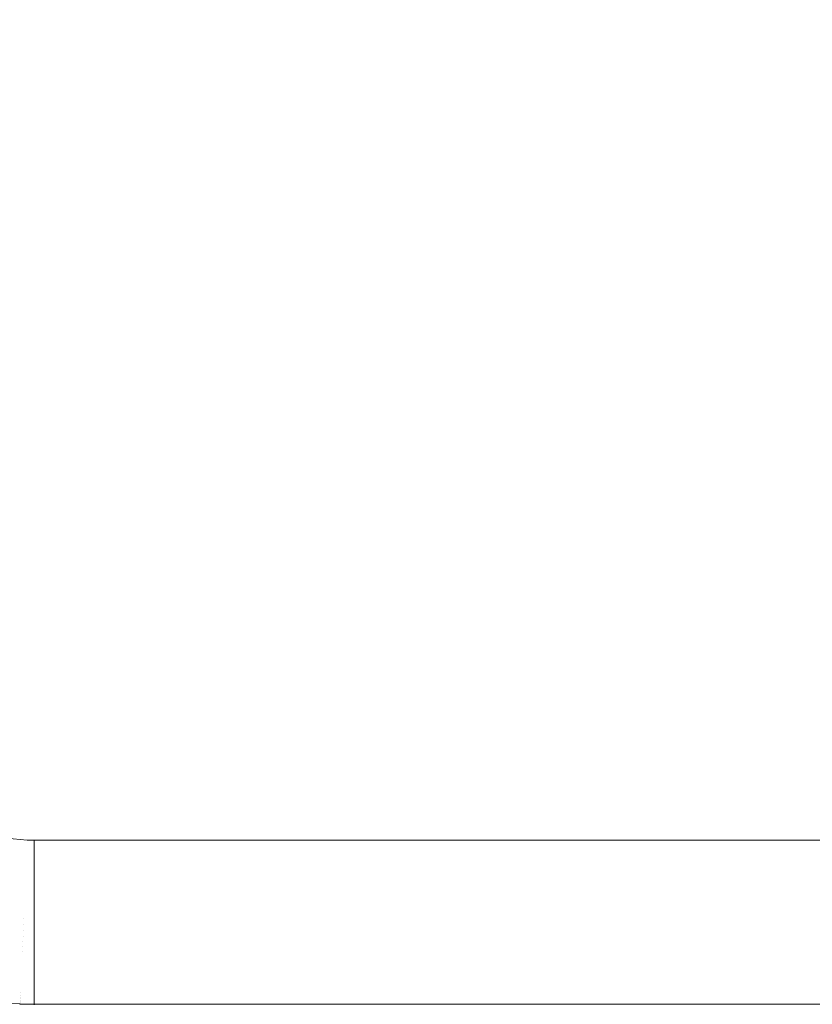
# Model space of a CAD drawing. Header units: centimetres. Extents: x -26 to 27.3, y -25.3 to -23.5.
# Tile 79 of 200: x -7.899 to -7.416, y -24.96 to -24.36. Entities that reach past the tile are written whole.
import ezdxf

# ---------------------------------------------------------------- set-up
doc = ezdxf.new("R2010")
doc.units = ezdxf.units.CM
doc.header["$LTSCALE"] = 2.54
doc.layers.add('Lucido design-1', color=7, linetype='Continuous')

# ---------------------------------------------------------------- blocks, each defined once
blk = doc.blocks.new('Gruppo-4-1')
at = {"color": 7, "linetype": 'Continuous', "lineweight": 9}
blk.add_3dface([(-25.89065, -23.55989, -349.28267), (-25.89065, -25.15989, -349.28267), (27.20935, -25.15989, -349.28267), (27.20935, -23.55989, -349.28267)], dxfattribs=at)
for points, invisible_edges in [([(-7.99065, -23.55989, -349.68267), (9.30935, -23.55989, -349.68267), (9.20935, -24.85989, -349.68267), (-7.89065, -24.85989, -349.68267)], 10), ([(-7.99065, -24.75989, -349.68267), (-7.99065, -23.55989, -349.68267), (-7.89065, -24.85989, -349.68267)], 10), ([(-7.99029, -24.76837, -349.68267), (-7.99056, -24.76413, -349.68267), (-7.99065, -24.75989, -349.68267), (-7.89065, -24.85989, -349.68267)], 12), ([(-7.89065, -24.85989, -349.68267), (-7.98921, -24.77679, -349.68267), (-7.98984, -24.77259, -349.68267), (-7.99029, -24.76837, -349.68267)], 9), ([(-7.89065, -24.85989, -349.68267), (-7.98742, -24.78509, -349.68267), (-7.9884, -24.78096, -349.68267), (-7.98921, -24.77679, -349.68267)], 9), ([(-7.98493, -24.7932, -349.68267), (-7.98626, -24.78917, -349.68267), (-7.98742, -24.78509, -349.68267), (-7.89065, -24.85989, -349.68267)], 12), ([(-7.98177, -24.80108, -349.68267), (-7.98344, -24.79717, -349.68267), (-7.98493, -24.7932, -349.68267), (-7.89065, -24.85989, -349.68267)], 12), ([(-7.97795, -24.80866, -349.68267), (-7.97994, -24.80491, -349.68267), (-7.98177, -24.80108, -349.68267), (-7.89065, -24.85989, -349.68267)], 12), ([(-7.9758, -24.81232, -349.68267), (-7.97795, -24.80866, -349.68267), (-7.89065, -24.85989, -349.68267)], 10), ([(-7.97105, -24.81935, -349.68267), (-7.9735, -24.81589, -349.68267), (-7.9758, -24.81232, -349.68267), (-7.89065, -24.85989, -349.68267)], 12), ([(-7.96571, -24.82596, -349.68267), (-7.96845, -24.82271, -349.68267), (-7.97105, -24.81935, -349.68267), (-7.89065, -24.85989, -349.68267)], 12), ([(-7.89065, -24.85989, -349.68267), (-7.96284, -24.82908, -349.68267), (-7.96571, -24.82596, -349.68267)], 9), ([(-7.95671, -24.83496, -349.68267), (-7.95984, -24.83208, -349.68267), (-7.96284, -24.82908, -349.68267), (-7.89065, -24.85989, -349.68267)], 12), ([(-7.95011, -24.84029, -349.68267), (-7.95347, -24.83769, -349.68267), (-7.95671, -24.83496, -349.68267), (-7.89065, -24.85989, -349.68267)], 12), ([(-7.89065, -24.85989, -349.68267), (-7.94308, -24.84504, -349.68267), (-7.94664, -24.84274, -349.68267), (-7.95011, -24.84029, -349.68267)], 9), ([(-7.93567, -24.84918, -349.68267), (-7.93942, -24.84719, -349.68267), (-7.94308, -24.84504, -349.68267), (-7.89065, -24.85989, -349.68267)], 12), ([(-7.89065, -24.85989, -349.68267), (-7.93184, -24.85101, -349.68267), (-7.93567, -24.84918, -349.68267)], 9), ([(-7.92396, -24.85418, -349.68267), (-7.92793, -24.85268, -349.68267), (-7.93184, -24.85101, -349.68267), (-7.89065, -24.85989, -349.68267)], 12), ([(-7.89065, -24.85989, -349.68267), (-7.91993, -24.8555, -349.68267), (-7.92396, -24.85418, -349.68267)], 9), ([(-7.91584, -24.85666, -349.68267), (-7.91993, -24.8555, -349.68267), (-7.89065, -24.85989, -349.68267)], 10), ([(-7.89065, -24.85989, -349.68267), (-7.90755, -24.85845, -349.68267), (-7.91171, -24.85764, -349.68267), (-7.91584, -24.85666, -349.68267)], 9), ([(-7.90335, -24.85908, -349.68267), (-7.90755, -24.85845, -349.68267), (-7.89065, -24.85989, -349.68267)], 10), ([(-7.89946, -24.86344, -349.68274), (-7.90385, -24.86297, -349.68274), (-7.90335, -24.85908, -349.68267), (-7.89913, -24.85953, -349.68267)], 11), ([(-7.89065, -24.85989, -349.68267), (-7.89489, -24.8598, -349.68267), (-7.89913, -24.85953, -349.68267), (-7.90335, -24.85908, -349.68267)], 8), ([(-7.89524, -24.86792, -349.683), (-7.89982, -24.86762, -349.683), (-7.89946, -24.86344, -349.68274), (-7.89506, -24.86372, -349.68274)], 15), ([(-7.89506, -24.86372, -349.68274), (-7.89946, -24.86344, -349.68274), (-7.89913, -24.85953, -349.68267), (-7.89489, -24.8598, -349.68267)], 11), ([(-7.89065, -24.86425, -349.68277), (-7.89065, -24.86801, -349.683), (-7.89524, -24.86792, -349.683), (-7.89506, -24.86372, -349.68274)], 14), ([(-7.89065, -24.86381, -349.68274), (-7.89506, -24.86372, -349.68274), (-7.89489, -24.8598, -349.68267), (-7.89065, -24.85989, -349.68267)], 3), ([(-7.89506, -24.86372, -349.68274), (-7.89065, -24.86381, -349.68274), (-7.89065, -24.86425, -349.68277)], 9), ([(-7.89065, -24.86381, -349.68274), (-7.89065, -24.85989, -349.68267), (9.20935, -24.85989, -349.68267), (9.20935, -24.86381, -349.68274)], 8), ([(9.20935, -24.86381, -349.68274), (9.20935, -24.86425, -349.68277), (-7.89065, -24.86425, -349.68277), (-7.89065, -24.86381, -349.68274)], 10), ([(-7.89541, -24.8721, -349.68343), (-7.90017, -24.8718, -349.68343), (-7.89982, -24.86762, -349.683), (-7.89524, -24.86792, -349.683)], 15), ([(-7.89065, -24.8686, -349.68306), (-7.89065, -24.8722, -349.68343), (-7.89541, -24.8721, -349.68343), (-7.89524, -24.86792, -349.683)], 14), ([(-7.89524, -24.86792, -349.683), (-7.89065, -24.86801, -349.683), (-7.89065, -24.8686, -349.68306)], 9), ([(-7.89065, -24.86801, -349.683), (-7.89065, -24.86425, -349.68277), (9.20935, -24.86425, -349.68277), (9.20935, -24.86801, -349.683)], 10), ([(9.20935, -24.86801, -349.683), (9.20935, -24.8686, -349.68306), (-7.89065, -24.8686, -349.68306), (-7.89065, -24.86801, -349.683)], 10), ([(-7.89065, -24.8722, -349.68343), (-7.89065, -24.8686, -349.68306), (9.20935, -24.8686, -349.68306), (9.20935, -24.8722, -349.68343)], 10), ([(-7.89577, -24.88038, -349.68481), (-7.90087, -24.88006, -349.68481), (-7.90052, -24.87594, -349.68403), (-7.89559, -24.87626, -349.68403)], 15), ([(-7.89559, -24.87626, -349.68403), (-7.90052, -24.87594, -349.68403), (-7.90017, -24.8718, -349.68343), (-7.89541, -24.8721, -349.68343)], 15), ([(-7.89065, -24.87294, -349.68353), (-7.89065, -24.87636, -349.68403), (-7.89559, -24.87626, -349.68403), (-7.89541, -24.8721, -349.68343)], 14), ([(-7.89541, -24.8721, -349.68343), (-7.89065, -24.8722, -349.68343), (-7.89065, -24.87294, -349.68353)], 9), ([(9.20935, -24.8722, -349.68343), (9.20935, -24.87294, -349.68353), (-7.89065, -24.87294, -349.68353), (-7.89065, -24.8722, -349.68343)], 10), ([(-7.89065, -24.87636, -349.68403), (-7.89065, -24.87294, -349.68353), (9.20935, -24.87294, -349.68353), (9.20935, -24.87636, -349.68403)], 10), ([(-7.89594, -24.88447, -349.68576), (-7.90122, -24.88413, -349.68576), (-7.90087, -24.88006, -349.68481), (-7.89577, -24.88038, -349.68481)], 15), ([(-7.89065, -24.88153, -349.68505), (-7.89065, -24.88458, -349.68576), (-7.89594, -24.88447, -349.68576), (-7.89577, -24.88038, -349.68481)], 14), ([(-7.89065, -24.87725, -349.6842), (-7.89065, -24.88049, -349.68481), (-7.89577, -24.88038, -349.68481), (-7.89559, -24.87626, -349.68403)], 14), ([(-7.89577, -24.88038, -349.68481), (-7.89065, -24.88049, -349.68481), (-7.89065, -24.88153, -349.68505)], 9), ([(-7.89559, -24.87626, -349.68403), (-7.89065, -24.87636, -349.68403), (-7.89065, -24.87725, -349.6842)], 9), ([(9.20935, -24.87636, -349.68403), (9.20935, -24.87725, -349.6842), (-7.89065, -24.87725, -349.6842), (-7.89065, -24.87636, -349.68403)], 10), ([(-7.89065, -24.88049, -349.68481), (-7.89065, -24.87725, -349.6842), (9.20935, -24.87725, -349.6842), (9.20935, -24.88049, -349.68481)], 10), ([(9.20935, -24.88049, -349.68481), (9.20935, -24.88153, -349.68505), (-7.89065, -24.88153, -349.68505), (-7.89065, -24.88049, -349.68481)], 10), ([(-7.89065, -24.88458, -349.68576), (-7.89065, -24.88153, -349.68505), (9.20935, -24.88153, -349.68505), (9.20935, -24.88458, -349.68576)], 10), ([(-7.89611, -24.8885, -349.68688), (-7.90156, -24.88815, -349.68688), (-7.90122, -24.88413, -349.68576), (-7.89594, -24.88447, -349.68576)], 15), ([(-7.89065, -24.88577, -349.68609), (-7.89065, -24.88862, -349.68688), (-7.89611, -24.8885, -349.68688), (-7.89594, -24.88447, -349.68576)], 14), ([(-7.89594, -24.88447, -349.68576), (-7.89065, -24.88458, -349.68576), (-7.89065, -24.88577, -349.68609)], 9), ([(9.20935, -24.88458, -349.68576), (9.20935, -24.88577, -349.68609), (-7.89065, -24.88577, -349.68609), (-7.89065, -24.88458, -349.68576)], 10), ([(-7.89065, -24.88862, -349.68688), (-7.89065, -24.88577, -349.68609), (9.20935, -24.88577, -349.68609), (9.20935, -24.88862, -349.68688)], 10), ([(-7.89645, -24.89641, -349.68962), (-7.90224, -24.89604, -349.68962), (-7.9019, -24.89213, -349.68817), (-7.89628, -24.89249, -349.68817)], 15), ([(-7.89628, -24.89249, -349.68817), (-7.9019, -24.89213, -349.68817), (-7.90156, -24.88815, -349.68688), (-7.89611, -24.8885, -349.68688)], 15), ([(-7.89065, -24.89408, -349.68872), (-7.89065, -24.89653, -349.68962), (-7.89645, -24.89641, -349.68962), (-7.89628, -24.89249, -349.68817)], 14), ([(-7.89065, -24.88995, -349.68731), (-7.89065, -24.8926, -349.68817), (-7.89628, -24.89249, -349.68817), (-7.89611, -24.8885, -349.68688)], 14), ([(-7.89628, -24.89249, -349.68817), (-7.89065, -24.8926, -349.68817), (-7.89065, -24.89408, -349.68872)], 9), ([(-7.89611, -24.8885, -349.68688), (-7.89065, -24.88862, -349.68688), (-7.89065, -24.88995, -349.68731)], 9), ([(9.20935, -24.88862, -349.68688), (9.20935, -24.88995, -349.68731), (-7.89065, -24.88995, -349.68731), (-7.89065, -24.88862, -349.68688)], 10), ([(-7.89065, -24.8926, -349.68817), (-7.89065, -24.88995, -349.68731), (9.20935, -24.88995, -349.68731), (9.20935, -24.8926, -349.68817)], 10), ([(9.20935, -24.8926, -349.68817), (9.20935, -24.89408, -349.68872), (-7.89065, -24.89408, -349.68872), (-7.89065, -24.8926, -349.68817)], 10), ([(-7.89677, -24.90404, -349.69301), (-7.90288, -24.90365, -349.69301), (-7.90256, -24.89988, -349.69123), (-7.89661, -24.90026, -349.69123)], 15), ([(-7.89661, -24.90026, -349.69123), (-7.90256, -24.89988, -349.69123), (-7.90224, -24.89604, -349.68962), (-7.89645, -24.89641, -349.68962)], 15), ([(-7.89065, -24.89815, -349.6903), (-7.89065, -24.90039, -349.69123), (-7.89661, -24.90026, -349.69123), (-7.89645, -24.89641, -349.68962)], 14), ([(-7.89645, -24.89641, -349.68962), (-7.89065, -24.89653, -349.68962), (-7.89065, -24.89815, -349.6903)], 9), ([(-7.89065, -24.89653, -349.68962), (-7.89065, -24.89408, -349.68872), (9.20935, -24.89408, -349.68872), (9.20935, -24.89653, -349.68962)], 10), ([(9.20935, -24.89653, -349.68962), (9.20935, -24.89815, -349.6903), (-7.89065, -24.89815, -349.6903), (-7.89065, -24.89653, -349.68962)], 10), ([(-7.89065, -24.90039, -349.69123), (-7.89065, -24.89815, -349.6903), (9.20935, -24.89815, -349.6903), (9.20935, -24.90039, -349.69123)], 10), ([(-7.89693, -24.90774, -349.69493), (-7.9032, -24.90734, -349.69493), (-7.90288, -24.90365, -349.69301), (-7.89677, -24.90404, -349.69301)], 15), ([(-7.89693, -24.90774, -349.69493), (-7.89677, -24.90404, -349.69301), (-7.89065, -24.90417, -349.69301), (-7.89065, -24.90605, -349.69398)], 11), ([(-7.89065, -24.90214, -349.69206), (-7.89065, -24.90417, -349.69301), (-7.89677, -24.90404, -349.69301), (-7.89661, -24.90026, -349.69123)], 14), ([(-7.89661, -24.90026, -349.69123), (-7.89065, -24.90039, -349.69123), (-7.89065, -24.90214, -349.69206)], 9), ([(9.20935, -24.90039, -349.69123), (9.20935, -24.90214, -349.69206), (-7.89065, -24.90214, -349.69206), (-7.89065, -24.90039, -349.69123)], 10), ([(-7.89065, -24.90417, -349.69301), (-7.89065, -24.90214, -349.69206), (9.20935, -24.90214, -349.69206), (9.20935, -24.90417, -349.69301)], 10), ([(9.20935, -24.90417, -349.69301), (9.20935, -24.90605, -349.69398), (-7.89065, -24.90605, -349.69398), (-7.89065, -24.90417, -349.69301)], 10), ([(-7.89723, -24.91487, -349.69923), (-7.9038, -24.91445, -349.69923), (-7.9035, -24.91094, -349.69701), (-7.89708, -24.91135, -349.69701)], 15), ([(-7.89708, -24.91135, -349.69701), (-7.9035, -24.91094, -349.69701), (-7.9032, -24.90734, -349.69493), (-7.89693, -24.90774, -349.69493)], 15), ([(-7.89723, -24.91487, -349.69923), (-7.89708, -24.91135, -349.69701), (-7.89065, -24.91149, -349.69701), (-7.89065, -24.91361, -349.69835)], 11), ([(-7.89708, -24.91135, -349.69701), (-7.89693, -24.90774, -349.69493), (-7.89065, -24.90787, -349.69493), (-7.89065, -24.90988, -349.69608)], 11), ([(-7.89065, -24.90988, -349.69608), (-7.89065, -24.91149, -349.69701), (-7.89708, -24.91135, -349.69701)], 10), ([(-7.89065, -24.90605, -349.69398), (-7.89065, -24.90787, -349.69493), (-7.89693, -24.90774, -349.69493)], 10), ([(-7.89065, -24.90787, -349.69493), (-7.89065, -24.90605, -349.69398), (9.20935, -24.90605, -349.69398), (9.20935, -24.90787, -349.69493)], 10), ([(9.20935, -24.90787, -349.69493), (9.20935, -24.90988, -349.69608), (-7.89065, -24.90988, -349.69608), (-7.89065, -24.90787, -349.69493)], 10), ([(-7.89065, -24.91149, -349.69701), (-7.89065, -24.90988, -349.69608), (9.20935, -24.90988, -349.69608), (9.20935, -24.91149, -349.69701)], 10), ([(9.20935, -24.91149, -349.69701), (9.20935, -24.91361, -349.69835), (-7.89065, -24.91361, -349.69835), (-7.89065, -24.91149, -349.69701)], 10), ([(-7.89752, -24.92161, -349.7041), (-7.90437, -24.92117, -349.7041), (-7.90409, -24.91786, -349.7016), (-7.89738, -24.91829, -349.7016)], 15), ([(-7.89738, -24.91829, -349.7016), (-7.90409, -24.91786, -349.7016), (-7.9038, -24.91445, -349.69923), (-7.89723, -24.91487, -349.69923)], 15), ([(-7.89738, -24.91829, -349.7016), (-7.89723, -24.91487, -349.69923), (-7.89065, -24.91501, -349.69923), (-7.89065, -24.91723, -349.70077)], 11), ([(-7.89065, -24.91723, -349.70077), (-7.89065, -24.91844, -349.7016), (-7.89738, -24.91829, -349.7016)], 10), ([(-7.89065, -24.91361, -349.69835), (-7.89065, -24.91501, -349.69923), (-7.89723, -24.91487, -349.69923)], 10), ([(-7.89065, -24.91501, -349.69923), (-7.89065, -24.91361, -349.69835), (9.20935, -24.91361, -349.69835), (9.20935, -24.91501, -349.69923)], 10), ([(9.20935, -24.91501, -349.69923), (9.20935, -24.91723, -349.70077), (-7.89065, -24.91723, -349.70077), (-7.89065, -24.91501, -349.69923)], 10), ([(-7.89065, -24.91844, -349.7016), (-7.89065, -24.91723, -349.70077), (9.20935, -24.91723, -349.70077), (9.20935, -24.91844, -349.7016)], 10), ([(-7.89765, -24.92482, -349.70674), (-7.90465, -24.92437, -349.70674), (-7.90437, -24.92117, -349.7041), (-7.89752, -24.92161, -349.7041)], 15), ([(-7.89765, -24.92482, -349.70674), (-7.89752, -24.92161, -349.7041), (-7.89065, -24.92176, -349.7041), (-7.89065, -24.92416, -349.70607)], 11), ([(-7.89752, -24.92161, -349.7041), (-7.89738, -24.91829, -349.7016), (-7.89065, -24.91844, -349.7016), (-7.89065, -24.92075, -349.70335)], 11), ([(-7.89065, -24.92075, -349.70335), (-7.89065, -24.92176, -349.7041), (-7.89752, -24.92161, -349.7041)], 10), ([(9.20935, -24.91844, -349.7016), (9.20935, -24.92075, -349.70335), (-7.89065, -24.92075, -349.70335), (-7.89065, -24.91844, -349.7016)], 10), ([(-7.89065, -24.92176, -349.7041), (-7.89065, -24.92075, -349.70335), (9.20935, -24.92075, -349.70335), (9.20935, -24.92176, -349.7041)], 10), ([(9.20935, -24.92176, -349.7041), (9.20935, -24.92416, -349.70607), (-7.89065, -24.92416, -349.70607), (-7.89065, -24.92176, -349.7041)], 10), ([(-7.89801, -24.93331, -349.71495), (-7.90537, -24.93284, -349.71495), (-7.90512, -24.92998, -349.71196), (-7.89789, -24.93044, -349.71196)], 15), ([(-7.89789, -24.93044, -349.71196), (-7.90512, -24.92998, -349.71196), (-7.90491, -24.92746, -349.70951), (-7.89778, -24.92791, -349.70951)], 15), ([(-7.89778, -24.92791, -349.70951), (-7.90491, -24.92746, -349.70951), (-7.90465, -24.92437, -349.70674), (-7.89765, -24.92482, -349.70674)], 15), ([(-7.89065, -24.9306, -349.71196), (-7.89789, -24.93044, -349.71196), (-7.89778, -24.92791, -349.70951), (-7.89065, -24.92806, -349.70951)], 7), ([(-7.89778, -24.92791, -349.70951), (-7.89765, -24.92482, -349.70674), (-7.89065, -24.92497, -349.70674), (-7.89065, -24.92744, -349.70895)], 11), ([(-7.89065, -24.92744, -349.70895), (-7.89065, -24.92806, -349.70951), (-7.89778, -24.92791, -349.70951)], 10), ([(-7.89065, -24.92416, -349.70607), (-7.89065, -24.92497, -349.70674), (-7.89765, -24.92482, -349.70674)], 10), ([(-7.89065, -24.92497, -349.70674), (-7.89065, -24.92416, -349.70607), (9.20935, -24.92416, -349.70607), (9.20935, -24.92497, -349.70674)], 10), ([(9.20935, -24.92497, -349.70674), (9.20935, -24.92744, -349.70895), (-7.89065, -24.92744, -349.70895), (-7.89065, -24.92497, -349.70674)], 10), ([(-7.89065, -24.92806, -349.70951), (-7.89065, -24.92744, -349.70895), (9.20935, -24.92744, -349.70895), (9.20935, -24.92806, -349.70951)], 10), ([(9.20935, -24.92806, -349.70951), (9.20935, -24.9306, -349.71196), (-7.89065, -24.9306, -349.71196), (-7.89065, -24.92806, -349.70951)], 10), ([(-7.89824, -24.93865, -349.72126), (-7.90582, -24.93817, -349.72126), (-7.9056, -24.93557, -349.71805), (-7.89813, -24.93605, -349.71805)], 15), ([(-7.89813, -24.93605, -349.71805), (-7.9056, -24.93557, -349.71805), (-7.90537, -24.93284, -349.71495), (-7.89801, -24.93331, -349.71495)], 15), ([(-7.89065, -24.93361, -349.71511), (-7.89065, -24.93621, -349.71805), (-7.89813, -24.93605, -349.71805), (-7.89801, -24.93331, -349.71495)], 14), ([(-7.89065, -24.93347, -349.71495), (-7.89801, -24.93331, -349.71495), (-7.89789, -24.93044, -349.71196), (-7.89065, -24.9306, -349.71196)], 7), ([(-7.89801, -24.93331, -349.71495), (-7.89065, -24.93347, -349.71495), (-7.89065, -24.93361, -349.71511)], 9), ([(-7.89065, -24.93347, -349.71495), (-7.89065, -24.9306, -349.71196), (9.20935, -24.9306, -349.71196), (9.20935, -24.93347, -349.71495)], 10), ([(9.20935, -24.93347, -349.71495), (9.20935, -24.93361, -349.71511), (-7.89065, -24.93361, -349.71511), (-7.89065, -24.93347, -349.71495)], 10), ([(-7.89065, -24.93621, -349.71805), (-7.89065, -24.93361, -349.71511), (9.20935, -24.93361, -349.71511), (9.20935, -24.93621, -349.71805)], 10), ([(-7.89844, -24.94345, -349.72799), (-7.90623, -24.94295, -349.72799), (-7.90603, -24.94063, -349.72458), (-7.89835, -24.94112, -349.72458)], 15), ([(-7.89835, -24.94112, -349.72458), (-7.90603, -24.94063, -349.72458), (-7.90582, -24.93817, -349.72126), (-7.89824, -24.93865, -349.72126)], 15), ([(-7.89065, -24.94179, -349.72532), (-7.89065, -24.94362, -349.72799), (-7.89844, -24.94345, -349.72799), (-7.89835, -24.94112, -349.72458)], 14), ([(-7.89065, -24.93921, -349.7218), (-7.89065, -24.94129, -349.72458), (-7.89835, -24.94112, -349.72458), (-7.89824, -24.93865, -349.72126)], 14), ([(-7.89835, -24.94112, -349.72458), (-7.89065, -24.94129, -349.72458), (-7.89065, -24.94179, -349.72532)], 9), ([(-7.89065, -24.93649, -349.71839), (-7.89065, -24.93882, -349.72126), (-7.89824, -24.93865, -349.72126), (-7.89813, -24.93605, -349.71805)], 14), ([(-7.89824, -24.93865, -349.72126), (-7.89065, -24.93882, -349.72126), (-7.89065, -24.93921, -349.7218)], 9), ([(-7.89813, -24.93605, -349.71805), (-7.89065, -24.93621, -349.71805), (-7.89065, -24.93649, -349.71839)], 9), ([(9.20935, -24.93621, -349.71805), (9.20935, -24.93649, -349.71839), (-7.89065, -24.93649, -349.71839), (-7.89065, -24.93621, -349.71805)], 10), ([(-7.89065, -24.93882, -349.72126), (-7.89065, -24.93649, -349.71839), (9.20935, -24.93649, -349.71839), (9.20935, -24.93882, -349.72126)], 10), ([(9.20935, -24.93882, -349.72126), (9.20935, -24.93921, -349.7218), (-7.89065, -24.93921, -349.7218), (-7.89065, -24.93882, -349.72126)], 10), ([(-7.89065, -24.94129, -349.72458), (-7.89065, -24.93921, -349.7218), (9.20935, -24.93921, -349.7218), (9.20935, -24.94129, -349.72458)], 10), ([(9.20935, -24.94129, -349.72458), (9.20935, -24.94179, -349.72532), (-7.89065, -24.94179, -349.72532), (-7.89065, -24.94129, -349.72458)], 10), ([(-7.89065, -24.94362, -349.72799), (-7.89065, -24.94179, -349.72532), (9.20935, -24.94179, -349.72532), (9.20935, -24.94362, -349.72799)], 10), ([(-7.8987, -24.94955, -349.73874), (-7.90675, -24.94904, -349.73874), (-7.90659, -24.94716, -349.73508), (-7.89862, -24.94767, -349.73508)], 15), ([(-7.89862, -24.94767, -349.73508), (-7.90659, -24.94716, -349.73508), (-7.90641, -24.94513, -349.73149), (-7.89854, -24.94563, -349.73149)], 15), ([(-7.89854, -24.94563, -349.73149), (-7.90641, -24.94513, -349.73149), (-7.90623, -24.94295, -349.72799), (-7.89844, -24.94345, -349.72799)], 15), ([(-7.89065, -24.94857, -349.7365), (-7.89065, -24.94972, -349.73874), (-7.8987, -24.94955, -349.73874), (-7.89862, -24.94767, -349.73508)], 14), ([(-7.89065, -24.94647, -349.73268), (-7.89065, -24.94784, -349.73508), (-7.89862, -24.94767, -349.73508), (-7.89854, -24.94563, -349.73149)], 14), ([(-7.89862, -24.94767, -349.73508), (-7.89065, -24.94784, -349.73508), (-7.89065, -24.94857, -349.7365)], 9), ([(-7.89065, -24.94421, -349.72895), (-7.89065, -24.9458, -349.73149), (-7.89854, -24.94563, -349.73149), (-7.89844, -24.94345, -349.72799)], 14), ([(-7.89854, -24.94563, -349.73149), (-7.89065, -24.9458, -349.73149), (-7.89065, -24.94647, -349.73268)], 9), ([(-7.89844, -24.94345, -349.72799), (-7.89065, -24.94362, -349.72799), (-7.89065, -24.94421, -349.72895)], 9), ([(9.20935, -24.94362, -349.72799), (9.20935, -24.94421, -349.72895), (-7.89065, -24.94421, -349.72895), (-7.89065, -24.94362, -349.72799)], 10), ([(-7.89065, -24.9458, -349.73149), (-7.89065, -24.94421, -349.72895), (9.20935, -24.94421, -349.72895), (9.20935, -24.9458, -349.73149)], 10), ([(9.20935, -24.9458, -349.73149), (9.20935, -24.94647, -349.73268), (-7.89065, -24.94647, -349.73268), (-7.89065, -24.9458, -349.73149)], 10), ([(-7.89065, -24.94784, -349.73508), (-7.89065, -24.94647, -349.73268), (9.20935, -24.94647, -349.73268), (9.20935, -24.94784, -349.73508)], 10), ([(9.20935, -24.94784, -349.73508), (9.20935, -24.94857, -349.7365), (-7.89065, -24.94857, -349.7365), (-7.89065, -24.94784, -349.73508)], 10), ([(-7.89896, -24.95553, -349.75404), (-7.90725, -24.955, -349.75404), (-7.90715, -24.95375, -349.75013), (-7.8989, -24.95427, -349.75013)], 15), ([(-7.8989, -24.95427, -349.75013), (-7.90715, -24.95375, -349.75013), (-7.90703, -24.95233, -349.74627), (-7.89884, -24.95286, -349.74627)], 15), ([(-7.89884, -24.95286, -349.74627), (-7.90703, -24.95233, -349.74627), (-7.90689, -24.95076, -349.74247), (-7.89878, -24.95128, -349.74247)], 15), ([(-7.89878, -24.95128, -349.74247), (-7.90689, -24.95076, -349.74247), (-7.90675, -24.94904, -349.73874), (-7.8987, -24.94955, -349.73874)], 15), ([(-7.8989, -24.95427, -349.75013), (-7.89884, -24.95286, -349.74627), (-7.89065, -24.95303, -349.74627), (-7.89065, -24.95384, -349.74847)], 11), ([(-7.89065, -24.95384, -349.74847), (-7.89065, -24.95445, -349.75013), (-7.8989, -24.95427, -349.75013)], 10), ([(-7.89884, -24.95286, -349.74627), (-7.89878, -24.95128, -349.74247), (-7.89065, -24.95145, -349.74247), (-7.89065, -24.95226, -349.74441)], 11), ([(-7.89065, -24.95226, -349.74441), (-7.89065, -24.95303, -349.74627), (-7.89884, -24.95286, -349.74627)], 10), ([(-7.89065, -24.9505, -349.74041), (-7.89065, -24.95145, -349.74247), (-7.89878, -24.95128, -349.74247), (-7.8987, -24.94955, -349.73874)], 14), ([(-7.8987, -24.94955, -349.73874), (-7.89065, -24.94972, -349.73874), (-7.89065, -24.9505, -349.74041)], 9), ([(-7.89065, -24.94972, -349.73874), (-7.89065, -24.94857, -349.7365), (9.20935, -24.94857, -349.7365), (9.20935, -24.94972, -349.73874)], 10), ([(9.20935, -24.94972, -349.73874), (9.20935, -24.9505, -349.74041), (-7.89065, -24.9505, -349.74041), (-7.89065, -24.94972, -349.73874)], 10), ([(-7.89065, -24.95145, -349.74247), (-7.89065, -24.9505, -349.74041), (9.20935, -24.9505, -349.74041), (9.20935, -24.95145, -349.74247)], 10), ([(9.20935, -24.95145, -349.74247), (9.20935, -24.95226, -349.74441), (-7.89065, -24.95226, -349.74441), (-7.89065, -24.95145, -349.74247)], 10), ([(-7.89065, -24.95303, -349.74627), (-7.89065, -24.95226, -349.74441), (9.20935, -24.95226, -349.74441), (9.20935, -24.95303, -349.74627)], 10), ([(9.20935, -24.95303, -349.74627), (9.20935, -24.95384, -349.74847), (-7.89065, -24.95384, -349.74847), (-7.89065, -24.95303, -349.74627)], 10), ([(-7.89065, -24.95445, -349.75013), (-7.89065, -24.95384, -349.74847), (9.20935, -24.95384, -349.74847), (9.20935, -24.95445, -349.75013)], 10), ([(-7.89918, -24.96068, -349.99659), (-7.90769, -24.96014, -349.99659), (-7.90765, -24.95966, -349.99261), (-7.89916, -24.9602, -349.99261)], 15), ([(-7.89916, -24.9602, -349.99261), (-7.90765, -24.95966, -349.99261), (-7.90762, -24.95934, -349.98863), (-7.89914, -24.95989, -349.98863)], 15), ([(-7.89914, -24.95989, -349.98863), (-7.90762, -24.95934, -349.98863), (-7.90761, -24.95919, -349.98464), (-7.89914, -24.95973, -349.98464)], 15), ([(-7.89914, -24.95971, -349.78212), (-7.90761, -24.95917, -349.78212), (-7.9076, -24.95907, -349.77819), (-7.89913, -24.95961, -349.77819)], 15), ([(-7.89914, -24.95973, -349.98464), (-7.90761, -24.95919, -349.98464), (-7.90761, -24.95917, -349.98267), (-7.89937, -24.95969, -349.98267)], 11), ([(-7.90761, -24.95917, -349.78267), (-7.89937, -24.95969, -349.78267), (-7.89937, -24.95969, -349.98267), (-7.90761, -24.95917, -349.98267)], 10), ([(-7.89937, -24.95969, -349.78267), (-7.90761, -24.95917, -349.78267), (-7.90761, -24.95917, -349.78212), (-7.89914, -24.95971, -349.78212)], 14), ([(-7.89913, -24.95961, -349.77819), (-7.9076, -24.95907, -349.77819), (-7.90758, -24.9588, -349.77412), (-7.89912, -24.95934, -349.77412)], 15), ([(-7.89912, -24.95934, -349.77412), (-7.90758, -24.9588, -349.77412), (-7.90754, -24.95837, -349.77005), (-7.8991, -24.95891, -349.77005)], 15), ([(-7.8991, -24.95891, -349.77005), (-7.90754, -24.95837, -349.77005), (-7.90749, -24.95777, -349.76601), (-7.89908, -24.95831, -349.76601)], 15), ([(-7.89908, -24.95831, -349.76601), (-7.90749, -24.95777, -349.76601), (-7.90742, -24.95701, -349.76198), (-7.89904, -24.95755, -349.76198)], 15), ([(-7.89904, -24.95755, -349.76198), (-7.90742, -24.95701, -349.76198), (-7.90735, -24.95609, -349.75799), (-7.899, -24.95662, -349.75799)], 15), ([(-7.899, -24.95662, -349.75799), (-7.90735, -24.95609, -349.75799), (-7.90725, -24.955, -349.75404), (-7.89896, -24.95553, -349.75404)], 15), ([(-7.89937, -24.95969, -349.98267), (-7.89914, -24.95971, -349.98267), (-7.89914, -24.95973, -349.98464)], 10), ([(-7.89914, -24.95971, -349.98267), (-7.89937, -24.95969, -349.98267), (-7.89937, -24.95969, -349.78267), (-7.89914, -24.95971, -349.78267)], 10), ([(-7.89914, -24.95971, -349.78212), (-7.89914, -24.95971, -349.78267), (-7.89937, -24.95969, -349.78267)], 9), ([(-7.89916, -24.9602, -349.99261), (-7.89914, -24.95989, -349.98863), (-7.89065, -24.96007, -349.98863), (-7.89065, -24.96029, -349.99138)], 11), ([(-7.89065, -24.95979, -349.7783), (-7.89065, -24.95989, -349.78212), (-7.89914, -24.95971, -349.78212), (-7.89913, -24.95961, -349.77819)], 14), ([(-7.89065, -24.95991, -349.98464), (-7.89914, -24.95973, -349.98464), (-7.89914, -24.95971, -349.98267), (-7.89065, -24.95989, -349.98267)], 3), ([(-7.89914, -24.95971, -349.78267), (-7.89065, -24.95989, -349.78267), (-7.89065, -24.95989, -349.98267), (-7.89914, -24.95971, -349.98267)], 8), ([(-7.89065, -24.95989, -349.78267), (-7.89914, -24.95971, -349.78267), (-7.89914, -24.95971, -349.78212), (-7.89065, -24.95989, -349.78212)], 6), ([(-7.89914, -24.95989, -349.98863), (-7.89914, -24.95973, -349.98464), (-7.89065, -24.95991, -349.98464), (-7.89065, -24.96, -349.98703)], 11), ([(-7.89065, -24.96, -349.98703), (-7.89065, -24.96007, -349.98863), (-7.89914, -24.95989, -349.98863)], 10), ([(-7.89065, -24.95979, -349.77819), (-7.89913, -24.95961, -349.77819), (-7.89912, -24.95934, -349.77412), (-7.89065, -24.95952, -349.77412)], 7), ([(-7.89913, -24.95961, -349.77819), (-7.89065, -24.95979, -349.77819), (-7.89065, -24.95979, -349.7783)], 9), ([(-7.89912, -24.95934, -349.77412), (-7.8991, -24.95891, -349.77005), (-7.89065, -24.95909, -349.77005), (-7.89065, -24.9595, -349.77395)], 11), ([(-7.89065, -24.9595, -349.77395), (-7.89065, -24.95952, -349.77412), (-7.89912, -24.95934, -349.77412)], 10), ([(-7.8991, -24.95891, -349.77005), (-7.89908, -24.95831, -349.76601), (-7.89065, -24.95849, -349.76601), (-7.89065, -24.95902, -349.76962)], 11), ([(-7.89065, -24.95902, -349.76962), (-7.89065, -24.95909, -349.77005), (-7.8991, -24.95891, -349.77005)], 10), ([(-7.89908, -24.95831, -349.76601), (-7.89904, -24.95755, -349.76198), (-7.89065, -24.95773, -349.76198), (-7.89065, -24.95836, -349.7653)], 11), ([(-7.89065, -24.95836, -349.7653), (-7.89065, -24.95849, -349.76601), (-7.89908, -24.95831, -349.76601)], 10), ([(-7.89904, -24.95755, -349.76198), (-7.899, -24.95662, -349.75799), (-7.89065, -24.9568, -349.75799), (-7.89065, -24.9575, -349.76103)], 11), ([(-7.89065, -24.9575, -349.76103), (-7.89065, -24.95773, -349.76198), (-7.89904, -24.95755, -349.76198)], 10), ([(-7.899, -24.95662, -349.75799), (-7.89896, -24.95553, -349.75404), (-7.89065, -24.9557, -349.75404), (-7.89065, -24.95646, -349.75679)], 11), ([(-7.89065, -24.95646, -349.75679), (-7.89065, -24.9568, -349.75799), (-7.899, -24.95662, -349.75799)], 10), ([(-7.89896, -24.95553, -349.75404), (-7.8989, -24.95427, -349.75013), (-7.89065, -24.95445, -349.75013), (-7.89065, -24.95524, -349.7526)], 11), ([(-7.89065, -24.95524, -349.7526), (-7.89065, -24.9557, -349.75404), (-7.89896, -24.95553, -349.75404)], 10), ([(9.20935, -24.95445, -349.75013), (9.20935, -24.95524, -349.7526), (-7.89065, -24.95524, -349.7526), (-7.89065, -24.95445, -349.75013)], 10), ([(-7.89065, -24.9557, -349.75404), (-7.89065, -24.95524, -349.7526), (9.20935, -24.95524, -349.7526), (9.20935, -24.9557, -349.75404)], 10), ([(9.20935, -24.9557, -349.75404), (9.20935, -24.95646, -349.75679), (-7.89065, -24.95646, -349.75679), (-7.89065, -24.9557, -349.75404)], 10), ([(-7.89065, -24.9568, -349.75799), (-7.89065, -24.95646, -349.75679), (9.20935, -24.95646, -349.75679), (9.20935, -24.9568, -349.75799)], 10), ([(9.20935, -24.9568, -349.75799), (9.20935, -24.9575, -349.76103), (-7.89065, -24.9575, -349.76103), (-7.89065, -24.9568, -349.75799)], 10), ([(-7.89065, -24.95773, -349.76198), (-7.89065, -24.9575, -349.76103), (9.20935, -24.9575, -349.76103), (9.20935, -24.95773, -349.76198)], 10), ([(9.20935, -24.95773, -349.76198), (9.20935, -24.95836, -349.7653), (-7.89065, -24.95836, -349.7653), (-7.89065, -24.95773, -349.76198)], 10), ([(-7.89065, -24.95849, -349.76601), (-7.89065, -24.95836, -349.7653), (9.20935, -24.95836, -349.7653), (9.20935, -24.95849, -349.76601)], 10), ([(9.20935, -24.95849, -349.76601), (9.20935, -24.95902, -349.76962), (-7.89065, -24.95902, -349.76962), (-7.89065, -24.95849, -349.76601)], 10), ([(-7.89065, -24.95909, -349.77005), (-7.89065, -24.95902, -349.76962), (9.20935, -24.95902, -349.76962), (9.20935, -24.95909, -349.77005)], 10), ([(9.20935, -24.95909, -349.77005), (9.20935, -24.9595, -349.77395), (-7.89065, -24.9595, -349.77395), (-7.89065, -24.95909, -349.77005)], 10), ([(-7.89065, -24.95952, -349.77412), (-7.89065, -24.9595, -349.77395), (9.20935, -24.9595, -349.77395), (9.20935, -24.95952, -349.77412)], 10), ([(9.20935, -24.95952, -349.77412), (9.20935, -24.95979, -349.77819), (-7.89065, -24.95979, -349.77819), (-7.89065, -24.95952, -349.77412)], 10), ([(-7.89065, -24.95989, -349.78212), (-7.89065, -24.95979, -349.7783), (9.20935, -24.95979, -349.7783), (9.20935, -24.95989, -349.78212)], 10), ([(9.20935, -24.95979, -349.77819), (9.20935, -24.95979, -349.7783), (-7.89065, -24.95979, -349.7783), (-7.89065, -24.95979, -349.77819)], 10), ([(9.20935, -24.95989, -349.78212), (9.20935, -24.95989, -349.78267), (-7.89065, -24.95989, -349.78267), (-7.89065, -24.95989, -349.78212)], 8)]:
    blk.add_3dface(points, dxfattribs=dict(at, invisible_edges=invisible_edges))

msp = doc.modelspace()

# ---------------------------------------------------------------- block references
at = {"layer": 'Lucido design-1', "color": 7}
msp.add_blockref('Gruppo-4-1', (0, 0), dxfattribs=at)

doc.saveas('drawing.dxf')
